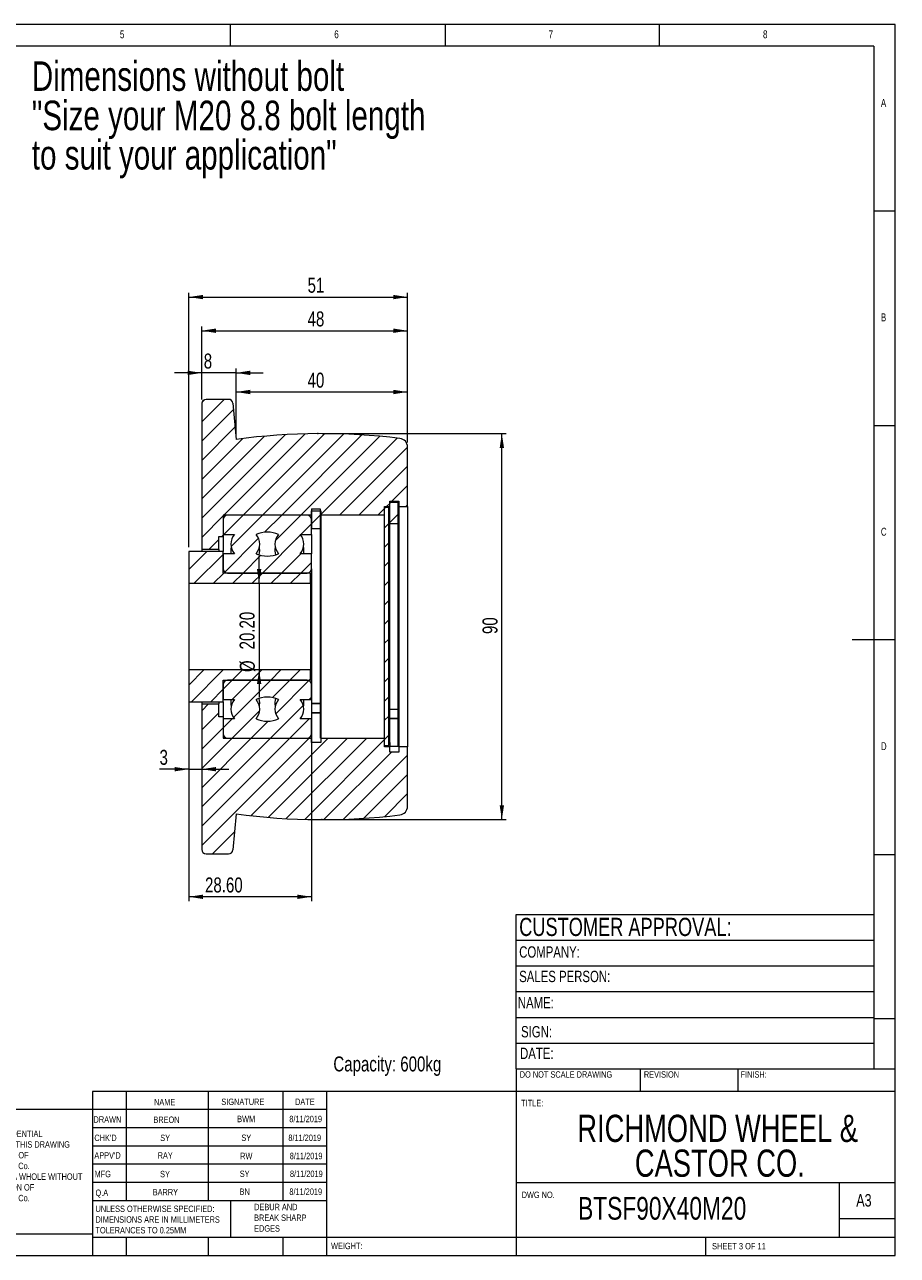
# Model space of a CAD drawing. Header units: millimetres. Extents: x 5 to 416, y 5 to 292.
# Tile 2 of 2: x 212 to 416, y 5 to 292. Entities that reach past the tile are written whole.
import ezdxf

# ---------------------------------------------------------------- set-up
doc = ezdxf.new("R2010")
doc.units = ezdxf.units.MM
doc.header["$PDSIZE"] = -1
doc.styles.add('SLDTEXTSTYLE0', font='TXT', dxfattribs={"width": 0.75})
doc.styles.add('SLDTEXTSTYLE1', font='TXT', dxfattribs={"width": 0.692308})
doc.dimstyles.new('SLDDIMSTYLE0', dxfattribs={"dimtxt": 3.5, "dimasz": 3.302, "dimexe": 0, "dimexo": 0.0625, "dimgap": 0.875, "dimtad": 1, "dimrnd": 1e-09, "dimzin": 12, "dimdsep": 46, "dimtxsty": 'SLDTEXTSTYLE0', "dimsah": 1, "dimcen": 0.09, "dimadec": 0, "dimazin": 3, "dimtfac": 1, "dimtofl": 0, "dimtmove": 0, "dimatfit": 3, "dimfxl": 0, "dimfrac": 2, "dimtolj": 1, "dimtzin": 12, "dimarcsym": 0})
doc.dimstyles.new('SLDDIMSTYLE1', dxfattribs={"dimtxt": 3.5, "dimasz": 3.302, "dimexe": 0, "dimexo": 0.0625, "dimgap": 0.875, "dimtad": 1, "dimrnd": 1e-09, "dimzin": 12, "dimdsep": 46, "dimtxsty": 'SLDTEXTSTYLE0', "dimsah": 1, "dimcen": 0.09, "dimadec": 0, "dimazin": 3, "dimtfac": 1, "dimtmove": 0, "dimatfit": 0, "dimfxl": 0, "dimfrac": 2, "dimtolj": 1, "dimtzin": 12, "dimarcsym": 0})
doc.dimstyles.new('SLDDIMSTYLE2', dxfattribs={"dimtxt": 3.5, "dimasz": 3.302, "dimexe": 0, "dimexo": 0.0625, "dimgap": 0.875, "dimtad": 1, "dimrnd": 1e-09, "dimzin": 4, "dimdsep": 46, "dimtxsty": 'SLDTEXTSTYLE0', "dimsah": 1, "dimcen": 0.09, "dimadec": 0, "dimazin": 1, "dimtfac": 1, "dimtofl": 0, "dimtmove": 0, "dimatfit": 3, "dimfxl": 0, "dimfrac": 2, "dimtolj": 1, "dimtzin": 12, "dimarcsym": 0})
doc.dimstyles.new('SLDDIMSTYLE3', dxfattribs={"dimtxt": 3.5, "dimasz": 3.302, "dimexe": 0, "dimexo": 0.0625, "dimgap": 0.875, "dimtad": 1, "dimrnd": 1e-09, "dimzin": 4, "dimdsep": 46, "dimtxsty": 'SLDTEXTSTYLE0', "dimsah": 1, "dimcen": 0.09, "dimadec": 0, "dimazin": 1, "dimtfac": 1, "dimtmove": 0, "dimatfit": 0, "dimfxl": 0, "dimfrac": 2, "dimtolj": 1, "dimtzin": 12, "dimarcsym": 0})

# ---------------------------------------------------------------- blocks, each defined once
blk = doc.blocks.new('SW_NOTE_1')
at = {"color": 0, "linetype": 'Continuous', "lineweight": 0, "char_height": 6.8792, "attachment_point": 1, "style": 'SLDTEXTSTYLE0'}
for s, insert in [('Dimensions without bolt', (0, 8.87)), ('"Size your M20 8.8 bolt length', (0, -0.3)), ('to suit your application"', (0, -9.48))]:
    blk.add_mtext(s, dxfattribs=dict(at, insert=insert))
blk = doc.blocks.new('SW_NOTE_2')
at = {"color": 0, "linetype": 'Continuous', "lineweight": 0, "char_height": 1.5, "attachment_point": 1, "style": 'SLDTEXTSTYLE0'}
for s, insert in [('DEBUR AND', (0, 1.93)), ('BREAK SHARP', (0, -0.57)), ('EDGES', (0, -3.07))]:
    blk.add_mtext(s, dxfattribs=dict(at, insert=insert))
blk = doc.blocks.new('SW_NOTE_3')
at = {"color": 0, "linetype": 'Continuous', "lineweight": 0, "char_height": 1.5, "attachment_point": 1, "style": 'SLDTEXTSTYLE0'}
for s, insert in [('UNLESS OTHERWISE SPECIFIED:', (0, 1.93)), ('DIMENSIONS ARE IN MILLIMETERS', (0, -0.57)), ('TOLERANCES TO 0.25MM', (0, -3.07))]:
    blk.add_mtext(s, dxfattribs=dict(at, insert=insert))
blk = doc.blocks.new('SW_NOTE_4')
at = {"color": 0, "linetype": 'Continuous', "lineweight": 0, "char_height": 6.35, "attachment_point": 2, "style": 'SLDTEXTSTYLE0'}
for s, insert in [('RICHMOND WHEEL &', (42.27, 8.19)), ('CASTOR CO.', (42.78, 0.07))]:
    blk.add_mtext(s, dxfattribs=dict(at, insert=insert))
blk = doc.blocks.new('SW_NOTE_5')
at = {"color": 0, "linetype": 'Continuous', "lineweight": 0, "char_height": 1.5, "attachment_point": 2, "style": 'SLDTEXTSTYLE0'}
for s, insert in [('PROPRIETARY AND CONFIDENTIAL', (15.73, 1.93)), ('THE INFORMATION CONTAINED IN THIS DRAWING', (15.93, -0.57)), ('Richmond Wheel & Castor Co.', (15.81, -5.57)), ('IS THE SOLE PROPERTY OF', (15.55, -3.07)), ('ANY REPRODUCTION IN PART OR AS A WHOLE WITHOUT', (15.84, -8.07)), ('THE WRITTEN PERMISSION OF', (15.62, -10.57)), ('Richmond Wheel & Castor Co.', (15.81, -13.07)), ('IS PROHIBITED.', (15.85, -15.57))]:
    blk.add_mtext(s, dxfattribs=dict(at, insert=insert))
blk = doc.blocks.new('_D_11')
at = {"color": 7, "linetype": 'Continuous', "lineweight": 0}
for p, q in [((281.37, 196.62), (324.25, 196.62)), ((323.25, 106.62), (323.25, 196.62)), ((282.25, 106.62), (324.25, 106.62))]:
    blk.add_line(p, q, dxfattribs=at)
for points in [[(323.25, 196.62), (322.75, 193.31), (323.76, 193.31)], [(323.25, 106.62), (323.76, 109.92), (322.75, 109.92)]]:
    blk.add_solid(points, dxfattribs=at)
at = {"color": 7, "linetype": 'Continuous', "lineweight": 0, "insert": (318.74, 149.89, 0.1), "char_height": 3.5, "attachment_point": 1, "rotation": 90, "style": 'SLDTEXTSTYLE0'}
blk.add_mtext('90', dxfattribs=at)
blk = doc.blocks.new('_D_12')
at = {"color": 7, "linetype": 'Continuous', "lineweight": 0}
for p, q in [((261.25, 196.28), (261.25, 207.33)), ((301.25, 194.52), (301.25, 207.33)), ((301.25, 206.33), (261.25, 206.33))]:
    blk.add_line(p, q, dxfattribs=at)
for points in [[(261.25, 206.33), (264.56, 205.82), (264.56, 206.84)], [(301.25, 206.33), (297.95, 206.84), (297.95, 205.82)]]:
    blk.add_solid(points, dxfattribs=at)
at = {"color": 7, "linetype": 'Continuous', "lineweight": 0, "insert": (277.94, 210.84, 0.1), "char_height": 3.5, "attachment_point": 1, "style": 'SLDTEXTSTYLE0'}
blk.add_mtext('40', dxfattribs=at)
blk = doc.blocks.new('_D_13')
at = {"color": 7, "linetype": 'Continuous', "lineweight": 0}
for p, q in [((253.25, 210.79), (246.9, 210.79)), ((253.25, 204.62), (253.25, 211.79)), ((261.25, 210.79), (253.25, 210.79)), ((261.25, 196.28), (261.25, 211.79)), ((261.25, 210.79), (267.6, 210.79))]:
    blk.add_line(p, q, dxfattribs=at)
for points in [[(253.25, 210.79), (249.95, 211.3), (249.95, 210.28)], [(261.25, 210.79), (264.56, 210.28), (264.56, 211.3)]]:
    blk.add_solid(points, dxfattribs=at)
at = {"color": 7, "linetype": 'Continuous', "lineweight": 0, "insert": (253.73, 215.3, 0.1), "char_height": 3.5, "attachment_point": 1, "style": 'SLDTEXTSTYLE0'}
blk.add_mtext('8', dxfattribs=at)
blk = doc.blocks.new('_D_14')
at = {"color": 7, "linetype": 'Continuous', "lineweight": 0}
for p, q in [((253.25, 204.62), (253.25, 221.62)), ((301.25, 194.52), (301.25, 221.62)), ((253.25, 220.62), (301.25, 220.62))]:
    blk.add_line(p, q, dxfattribs=at)
for points in [[(253.25, 220.62), (256.56, 220.11), (256.56, 221.13)], [(301.25, 220.62), (297.95, 221.13), (297.95, 220.11)]]:
    blk.add_solid(points, dxfattribs=at)
at = {"color": 7, "linetype": 'Continuous', "lineweight": 0, "insert": (277.94, 225.13, 0.1), "char_height": 3.5, "attachment_point": 1, "style": 'SLDTEXTSTYLE0'}
blk.add_mtext('48', dxfattribs=at)
blk = doc.blocks.new('_D_15')
at = {"color": 7, "linetype": 'Continuous', "lineweight": 0}
for p, q in [((250.25, 170.12), (250.25, 229.47)), ((250.25, 228.47), (301.25, 228.47)), ((301.25, 194.52), (301.25, 229.47))]:
    blk.add_line(p, q, dxfattribs=at)
for points in [[(250.25, 228.47), (253.56, 227.96), (253.56, 228.97)], [(301.25, 228.47), (297.95, 228.97), (297.95, 227.96)]]:
    blk.add_solid(points, dxfattribs=at)
at = {"color": 7, "linetype": 'Continuous', "lineweight": 0, "insert": (277.94, 232.98, 0.1), "char_height": 3.5, "attachment_point": 1, "style": 'SLDTEXTSTYLE0'}
blk.add_mtext('51', dxfattribs=at)
blk = doc.blocks.new('_D_16')
at = {"color": 7, "linetype": 'Continuous', "lineweight": 0}
for p, q in [((250.25, 133.12), (250.25, 117.37)), ((250.25, 118.37), (243.41, 118.37)), ((250.25, 118.37), (253.25, 118.37)), ((253.25, 118.37), (259.6, 118.37))]:
    blk.add_line(p, q, dxfattribs=at)
for points in [[(250.25, 118.37), (246.95, 118.88), (246.95, 117.87)], [(253.25, 118.37), (256.56, 117.87), (256.56, 118.88)]]:
    blk.add_solid(points, dxfattribs=at)
at = {"color": 7, "linetype": 'Continuous', "lineweight": 0, "insert": (243.41, 122.89, 0.1), "char_height": 3.5, "attachment_point": 1, "style": 'SLDTEXTSTYLE0'}
blk.add_mtext('3', dxfattribs=at)
blk = doc.blocks.new('_D_17')
at = {"color": 7, "linetype": 'Continuous', "lineweight": 0}
for p, q in [((278.85, 164.12), (278.85, 87.62)), ((250.25, 160.72), (250.25, 87.62)), ((278.85, 88.62), (250.25, 88.62))]:
    blk.add_line(p, q, dxfattribs=at)
for points in [[(250.25, 88.62), (253.56, 88.11), (253.56, 89.13)], [(278.85, 88.62), (275.55, 89.13), (275.55, 88.11)]]:
    blk.add_solid(points, dxfattribs=at)
at = {"color": 7, "linetype": 'Continuous', "lineweight": 0, "insert": (254.02, 93.13, 0.1), "char_height": 3.5, "attachment_point": 1, "style": 'SLDTEXTSTYLE0'}
blk.add_mtext('28.60', dxfattribs=at)
blk = doc.blocks.new('_D_18')
at = {"color": 7, "linetype": 'Continuous', "lineweight": 0}
for p, q in [((266.64, 161.72), (266.64, 168.07)), ((266.64, 161.72), (266.64, 141.52)), ((266.64, 141.52), (266.64, 135.17))]:
    blk.add_line(p, q, dxfattribs=at)
for points in [[(266.64, 161.72), (267.15, 165.02), (266.13, 165.02)], [(266.64, 141.52), (266.13, 138.22), (267.15, 138.22)]]:
    blk.add_solid(points, dxfattribs=at)
at = {"color": 7, "linetype": 'Continuous', "lineweight": 0, "char_height": 3.5, "attachment_point": 1, "rotation": 90, "style": 'SLDTEXTSTYLE0'}
for s, insert in [('20.20', (262.07, 146.3, 0.1)), ('%%c', (262.13, 141.02, 0.1))]:
    blk.add_mtext(s, dxfattribs=dict(at, insert=insert))

msp = doc.modelspace()

# ---------------------------------------------------------------- hatches: boundary and pattern name
at = {"linetype": 'Continuous', "lineweight": 0}
h = msp.add_hatch(dxfattribs=at)
h.set_pattern_fill('ANSI31', style=0)
edge = h.paths.add_edge_path(flags=0)
edge.add_arc((259.521, 203.618), 1, 5, 90)
edge.add_line((259.521, 204.618), (254.254, 204.618))
edge.add_arc((254.254, 203.618), 1, 90, 180)
edge.add_line((253.254, 203.618), (253.254, 169.618))
edge.add_line((253.254, 169.618), (257.254, 169.618))
edge.add_line((257.254, 169.618), (257.254, 172.618))
edge.add_line((257.254, 172.618), (258.254, 172.618))
edge.add_line((258.254, 172.618), (258.254, 177.618))
edge.add_line((258.254, 177.618), (278.854, 177.618))
edge.add_line((278.854, 177.618), (278.854, 178.618))
edge.add_line((278.854, 178.618), (281.004, 178.618))
edge.add_line((281.004, 178.618), (281.004, 177.618))
edge.add_line((281.004, 177.618), (295.904, 177.618))
edge.add_line((295.904, 177.618), (295.904, 179.618))
edge.add_line((295.904, 179.618), (297.104, 179.618))
edge.add_line((297.104, 179.618), (297.104, 180.868))
edge.add_line((297.104, 180.868), (299.254, 180.868))
edge.add_line((299.254, 180.868), (299.254, 179.618))
edge.add_line((299.254, 179.618), (301.254, 179.618))
edge.add_line((301.254, 179.618), (301.254, 193.519))
edge.add_arc((299.254, 193.519), 2, 0, 83.0143)
edge.add_arc((281.254, 46.618), 150, 83.0143, 97.66226)
edge.add_line((261.254, 195.279), (260.517, 203.705))
h = msp.add_hatch(dxfattribs=at)
h.set_pattern_fill('ANSI31', style=0)
h.paths.add_polyline_path([(278.854, 179.118), (278.854, 174.418), (280.854, 174.418), (280.854, 179.118)], flags=0)
h = msp.add_hatch(dxfattribs=at)
h.set_pattern_fill('ANSI31', style=0)
h.paths.add_polyline_path([(295.904, 123.868), (296.904, 123.868), (296.904, 179.368), (295.904, 179.368)], flags=0)
h = msp.add_hatch(dxfattribs=at)
h.set_pattern_fill('ANSI31', style=0)
h.paths.add_polyline_path([(299.104, 175.618), (299.104, 180.618), (297.104, 180.618), (297.104, 175.618)], flags=0)
h = msp.add_hatch(dxfattribs=at)
h.set_pattern_fill('ANSI31', style=0)
edge = h.paths.add_edge_path(flags=0)
edge.add_line((259.254, 164.118), (277.854, 164.118))
edge.add_arc((277.854, 165.118), 1, 270, 360)
edge.add_line((278.854, 165.118), (278.854, 168.618))
edge.add_line((278.854, 168.618), (276.22, 168.618))
edge.add_arc((273.704, 170.868), 3.375, 318.18969, 401.81031)
edge.add_line((276.22, 173.118), (278.854, 173.118))
edge.add_line((278.854, 173.118), (278.854, 176.618))
edge.add_arc((277.854, 176.618), 1, 0, 90)
edge.add_line((277.854, 177.618), (259.254, 177.618))
edge.add_arc((259.254, 176.618), 1, 90, 180)
edge.add_line((258.254, 176.618), (258.254, 173.118))
edge.add_line((258.254, 173.118), (260.889, 173.118))
edge.add_arc((263.404, 170.868), 3.375, 138.18969, 221.81031)
edge.add_line((260.889, 168.618), (258.254, 168.618))
edge.add_line((258.254, 168.618), (258.254, 165.118))
edge.add_arc((259.254, 165.118), 1, 180, 270)
edge = h.paths.add_edge_path(flags=0)
edge.add_arc((268.554, 174.778), 6.71, 246.81333, 293.18667, ccw=False)
edge.add_arc((263.404, 170.868), 3.375, 317.99926, 401.90512)
edge.add_arc((268.554, 166.952), 6.71, 66.8483, 113.1517, ccw=False)
edge.add_arc((273.704, 170.868), 3.375, 138.09488, 222.00074)
h = msp.add_hatch(dxfattribs=at)
h.set_pattern_fill('ANSI31', style=0)
h.paths.add_polyline_path([(250.254, 169.118), (250.254, 161.718), (278.654, 161.718), (278.654, 164.118), (258.254, 164.118), (258.254, 169.118)], flags=0)
h = msp.add_hatch(dxfattribs=at)
h.set_pattern_fill('ANSI31', style=0)
h.paths.add_polyline_path([(250.254, 141.518), (250.254, 134.118), (258.254, 134.118), (258.254, 139.118), (278.654, 139.118), (278.654, 141.518)], flags=0)
h = msp.add_hatch(dxfattribs=at)
h.set_pattern_fill('ANSI31', style=0)
edge = h.paths.add_edge_path(flags=0)
edge.add_line((258.254, 138.118), (258.254, 134.618))
edge.add_line((258.254, 134.618), (260.889, 134.618))
edge.add_arc((263.404, 132.368), 3.375, 138.18969, 221.81031)
edge.add_line((260.889, 130.118), (258.254, 130.118))
edge.add_line((258.254, 130.118), (258.254, 126.618))
edge.add_arc((259.254, 126.618), 1, 180, 270)
edge.add_line((259.254, 125.618), (277.854, 125.618))
edge.add_arc((277.854, 126.618), 1, 270, 360)
edge.add_line((278.854, 126.618), (278.854, 130.118))
edge.add_line((278.854, 130.118), (276.22, 130.118))
edge.add_arc((273.704, 132.368), 3.375, 318.18969, 401.81031)
edge.add_line((276.22, 134.618), (278.854, 134.618))
edge.add_line((278.854, 134.618), (278.854, 138.118))
edge.add_arc((277.854, 138.118), 1, 0, 90)
edge.add_line((277.854, 139.118), (259.254, 139.118))
edge.add_arc((259.254, 138.118), 1, 90, 180)
edge = h.paths.add_edge_path(flags=0)
edge.add_arc((268.554, 136.283), 6.71, 246.8483, 293.1517, ccw=False)
edge.add_arc((263.404, 132.368), 3.375, 318.09488, 402.00074)
edge.add_arc((268.554, 128.458), 6.71, 66.81333, 113.18667, ccw=False)
edge.add_arc((273.704, 132.368), 3.375, 137.99926, 221.90512)
h = msp.add_hatch(dxfattribs=at)
h.set_pattern_fill('ANSI31', style=0)
edge = h.paths.add_edge_path(flags=0)
edge.add_arc((281.254, 256.618), 150, 262.33774, 276.9857)
edge.add_arc((299.254, 109.717), 2, 276.9857, 360)
edge.add_line((301.254, 109.717), (301.254, 123.618))
edge.add_line((301.254, 123.618), (299.254, 123.618))
edge.add_line((299.254, 123.618), (299.254, 122.368))
edge.add_line((299.254, 122.368), (297.104, 122.368))
edge.add_line((297.104, 122.368), (297.104, 123.618))
edge.add_line((297.104, 123.618), (295.904, 123.618))
edge.add_line((295.904, 123.618), (295.904, 125.618))
edge.add_line((295.904, 125.618), (281.004, 125.618))
edge.add_line((281.004, 125.618), (281.004, 124.618))
edge.add_line((281.004, 124.618), (278.854, 124.618))
edge.add_line((278.854, 124.618), (278.854, 125.618))
edge.add_line((278.854, 125.618), (258.254, 125.618))
edge.add_line((258.254, 125.618), (258.254, 130.618))
edge.add_line((258.254, 130.618), (257.254, 130.618))
edge.add_line((257.254, 130.618), (257.254, 133.618))
edge.add_line((257.254, 133.618), (253.254, 133.618))
edge.add_line((253.254, 133.618), (253.254, 99.618))
edge.add_arc((254.254, 99.618), 1, 180, 270)
edge.add_line((254.254, 98.618), (259.521, 98.618))
edge.add_arc((259.521, 99.618), 1, 270, 355)
edge.add_line((260.517, 99.531), (261.254, 107.957))

# ---------------------------------------------------------------- linework, layer by layer
at = {"color": 7, "linetype": 'Continuous', "lineweight": 0}
for p, q in [((415, 292), (5, 292)), ((260, 287), (260, 292)), ((310, 292), (310, 287)), ((360, 287), (360, 292)), ((415, 5), (415, 292)), ((410, 287), (10, 287)), ((410, 287), (410, 60.25)), ((415, 248.5), (410, 248.5)), ((410, 198.5), (415, 198.5)), ((415, 148.5), (405, 148.5)), ((410, 98.5), (415, 98.5)), ((326.6, 78.5), (326.6, 84.5)), ((326.6, 84.5), (410, 84.5)), ((326.6, 48.5), (326.6, 78.5)), ((326.6, 78.5), (410, 78.5)), ((326.6, 72.5), (410, 72.5)), ((326.6, 66.5), (410, 66.5)), ((326.6, 60.5), (410, 60.5)), ((410, 60.25), (410, 48.5)), ((410, 60.25), (415, 60.25)), ((326.6, 54.5), (410, 54.5)), ((326.6, 48.5), (415, 48.5)), ((326.6, 48.5), (326.6, 5)), ((355.487, 48.5), (355.487, 43.25)), ((378.283, 48.5), (378.283, 43.25)), ((415, 43.25), (227.8, 43.25)), ((227.8, 43.25), (227.8, 5)), ((235.6, 43.25), (235.6, 17.75)), ((254.791, 43.25), (254.791, 17.75)), ((272.199, 43.25), (272.199, 17.75)), ((282.4, 5), (282.4, 43.25)), ((282.4, 39), (174.59, 39)), ((282.4, 34.75), (227.8, 34.75)), ((282.4, 30.5), (227.8, 30.5)), ((282.4, 26.25), (227.8, 26.25)), ((282.4, 22), (227.8, 22)), ((326.6, 22), (415, 22)), ((402, 9.25), (402, 22)), ((282.4, 17.75), (227.8, 17.75)), ((260, 17.75), (260, 9.25)), ((415, 13.5), (402, 13.5)), ((10, 10), (227.8, 10)), ((227.8, 9.25), (415, 9.25)), ((235.6, 9.25), (235.6, 5)), ((254.791, 9.25), (254.791, 5)), ((272.199, 9.25), (272.199, 5)), ((370.8, 5), (370.8, 9.25)), ((5, 5), (415, 5))]:
    msp.add_line(p, q, dxfattribs=at)
at = {"color": 7, "linetype": 'Continuous', "lineweight": 15}
for p, q in [((259.521, 204.618), (254.254, 204.618)), ((253.254, 203.618), (253.254, 169.618)), ((260.517, 203.705), (261.254, 195.279)), ((301.254, 179.618), (301.254, 193.519)), ((297.104, 180.868), (299.254, 180.868)), ((297.104, 179.618), (297.104, 180.868)), ((299.254, 180.868), (299.254, 179.618)), ((278.854, 179.118), (280.854, 179.118)), ((278.854, 179.118), (278.854, 174.418)), ((278.854, 178.618), (281.004, 178.618)), ((278.854, 177.618), (278.854, 178.618)), ((280.854, 179.118), (280.854, 174.418)), ((281.004, 178.618), (281.004, 177.618)), ((295.904, 179.618), (297.104, 179.618)), ((295.904, 177.618), (295.904, 179.618)), ((296.904, 179.368), (295.904, 179.368)), ((295.904, 123.868), (295.904, 179.368)), ((296.904, 123.868), (296.904, 179.368)), ((297.104, 180.618), (299.104, 180.618)), ((297.104, 175.618), (297.104, 180.618)), ((299.104, 175.618), (299.104, 180.618)), ((299.254, 179.618), (301.254, 179.618)), ((299.254, 179.618), (299.254, 123.618)), ((301.254, 179.618), (301.254, 123.618)), ((278.854, 177.618), (258.254, 177.618)), ((258.254, 177.618), (258.254, 172.618)), ((258.254, 176.618), (258.254, 173.118)), ((277.854, 177.618), (259.254, 177.618)), ((278.854, 173.118), (278.854, 176.618)), ((295.904, 177.618), (281.004, 177.618)), ((281.004, 177.618), (281.004, 125.618)), ((297.104, 132.3), (297.104, 175.618)), ((299.104, 175.618), (297.104, 175.618)), ((299.104, 132.3), (299.104, 175.618)), ((257.254, 172.618), (258.254, 172.618)), ((257.254, 169.618), (257.254, 172.618)), ((258.254, 173.118), (260.889, 173.118)), ((258.254, 172.618), (258.254, 169.118)), ((276.22, 173.118), (278.854, 173.118)), ((280.854, 174.418), (278.854, 174.418)), ((278.854, 173.118), (278.854, 168.618)), ((280.854, 174.418), (280.854, 133.717)), ((257.254, 169.618), (253.254, 169.618)), ((253.254, 169.618), (253.254, 169.118)), ((257.254, 169.618), (257.254, 169.118)), ((258.254, 169.118), (250.254, 169.118)), ((250.254, 169.118), (250.254, 161.718)), ((258.254, 164.118), (258.254, 169.118)), ((260.889, 168.618), (258.254, 168.618)), ((258.254, 168.618), (258.254, 165.118)), ((278.854, 168.618), (276.22, 168.618)), ((278.854, 165.118), (278.854, 168.618)), ((278.654, 164.118), (258.254, 164.118)), ((259.254, 164.118), (277.854, 164.118)), ((278.654, 161.718), (278.654, 164.118)), ((278.854, 165.118), (278.854, 138.118)), ((250.254, 161.718), (250.254, 141.518)), ((250.254, 161.718), (278.654, 161.718)), ((278.654, 161.718), (278.654, 141.518)), ((278.654, 141.518), (250.254, 141.518)), ((250.254, 141.518), (250.254, 134.118)), ((278.654, 139.118), (278.654, 141.518)), ((258.254, 139.118), (278.654, 139.118)), ((258.254, 134.118), (258.254, 139.118)), ((258.254, 138.118), (258.254, 134.618)), ((277.854, 139.118), (259.254, 139.118)), ((278.854, 134.618), (278.854, 138.118)), ((250.254, 134.118), (258.254, 134.118)), ((253.254, 134.118), (253.254, 133.618)), ((253.254, 133.618), (253.254, 99.618)), ((253.254, 133.618), (257.254, 133.618)), ((257.254, 134.118), (257.254, 133.618)), ((257.254, 130.618), (257.254, 133.618)), ((258.254, 134.618), (260.889, 134.618)), ((258.254, 134.118), (258.254, 130.618)), ((276.22, 134.618), (278.854, 134.618)), ((278.854, 134.618), (278.854, 133.717)), ((280.854, 133.717), (278.854, 133.717)), ((278.854, 133.717), (278.854, 133.703)), ((278.854, 133.703), (280.854, 133.703)), ((278.854, 133.703), (278.854, 131.629)), ((280.854, 133.717), (280.854, 133.703)), ((280.854, 133.703), (280.854, 131.629)), ((299.104, 132.3), (297.104, 132.3)), ((297.104, 132.287), (297.104, 132.3)), ((299.104, 132.287), (297.104, 132.287)), ((297.104, 130.23), (297.104, 132.287)), ((299.104, 132.287), (299.104, 132.3)), ((299.104, 130.23), (299.104, 132.287)), ((258.254, 130.618), (257.254, 130.618)), ((258.254, 130.618), (258.254, 125.618)), ((260.889, 130.118), (258.254, 130.118)), ((258.254, 130.118), (258.254, 126.618)), ((278.854, 130.118), (276.22, 130.118)), ((278.854, 131.629), (280.854, 131.629)), ((278.854, 131.629), (278.854, 131.505)), ((278.854, 131.505), (280.854, 131.505)), ((278.854, 131.505), (278.854, 130.928)), ((278.854, 130.928), (278.854, 130.118)), ((278.854, 126.618), (278.854, 130.118)), ((280.854, 131.629), (280.854, 131.505)), ((280.854, 131.505), (280.854, 125.635)), ((299.104, 130.23), (297.104, 130.23)), ((297.104, 130.107), (297.104, 130.23)), ((299.104, 130.107), (297.104, 130.107)), ((297.104, 124.608), (297.104, 130.107)), ((299.104, 130.107), (299.104, 130.23)), ((299.104, 123.644), (299.104, 130.107)), ((278.854, 126.597), (278.854, 125.618)), ((258.254, 125.618), (278.854, 125.618)), ((259.254, 125.618), (277.854, 125.618)), ((278.854, 124.618), (278.854, 125.618)), ((281.004, 124.618), (278.854, 124.618)), ((281.004, 125.618), (281.004, 124.618)), ((281.004, 125.618), (295.904, 125.618)), ((295.904, 123.618), (295.904, 125.618)), ((295.904, 123.868), (296.904, 123.868)), ((297.104, 123.618), (295.904, 123.618)), ((297.104, 124.608), (297.104, 123.618)), ((299.104, 123.644), (297.104, 123.644)), ((297.104, 122.368), (297.104, 123.618)), ((299.254, 123.618), (299.254, 122.368)), ((301.254, 123.618), (299.254, 123.618)), ((301.254, 109.717), (301.254, 123.618)), ((299.254, 122.368), (297.104, 122.368)), ((261.254, 107.957), (260.517, 99.531)), ((254.254, 98.618), (259.521, 98.618))]:
    msp.add_line(p, q, dxfattribs=at)
at = {"color": 7, "linetype": 'Continuous', "lineweight": 15, "flags": 128}
for points in [[(266.613, 168.355), (266.733, 168.847), (266.779, 169.403)], [(266.779, 169.403), (266.733, 169.958), (266.699, 170.135)], [(276.987, 168.618), (277.033, 168.847), (277.079, 169.403)], [(277.079, 169.403), (277.033, 169.958), (276.999, 170.135)], [(266.779, 133.833), (266.733, 134.389), (266.613, 134.881)], [(266.699, 133.101), (266.733, 133.278), (266.779, 133.833)], [(277.079, 133.833), (277.033, 134.389), (276.987, 134.618)], [(276.999, 133.101), (277.033, 133.278), (277.079, 133.833)]]:
    msp.add_lwpolyline(points, dxfattribs=at)
at = {"color": 7, "linetype": 'Continuous', "lineweight": 15}
for centre, radius, start, end in [((254.254, 203.618), 1, 90, 180), ((259.521, 203.618), 1, 5, 90), ((281.254, 46.618), 150, 83.0143, 97.66226), ((299.254, 193.519), 2, 0, 83.0143), ((259.254, 176.618), 1, 90, 180), ((277.854, 176.618), 1, 0, 90), ((263.404, 170.868), 3.375, 138.18969, 221.81031), ((263.404, 170.868), 3.375, 317.99926, 41.90512), ((268.554, 166.952), 6.71, 66.8483, 113.1517), ((273.704, 170.868), 3.375, 138.09488, 222.00074), ((273.704, 170.868), 3.375, 318.18969, 41.81031), ((263.404, 169.403), 3.375, 167.46216, 193.44419), ((273.704, 169.403), 3.375, 167.46216, 198.08878), ((268.554, 174.778), 6.71, 246.81333, 293.18667), ((259.254, 165.118), 1, 180, 270), ((277.854, 165.118), 1, 270, 0), ((259.254, 138.118), 1, 90, 180), ((277.854, 138.118), 1, 0, 90), ((268.554, 128.458), 6.71, 66.81333, 113.18667), ((263.404, 133.833), 3.375, 166.55581, 192.53784), ((263.404, 132.368), 3.375, 138.18969, 221.81031), ((263.404, 132.368), 3.375, 318.09488, 42.00074), ((273.704, 133.833), 3.375, 161.91122, 192.53784), ((273.704, 132.368), 3.375, 137.99926, 221.90512), ((273.704, 132.368), 3.375, 318.18969, 41.81031), ((268.554, 136.283), 6.71, 246.8483, 293.1517), ((259.254, 126.618), 1, 180, 270), ((277.854, 126.618), 1, 270, 0), ((299.254, 109.717), 2, 276.9857, 0), ((281.254, 256.618), 150, 262.33774, 276.9857), ((254.254, 99.618), 1, 180, 270), ((259.521, 99.618), 1, 270, 355)]:
    msp.add_arc(centre, radius, start, end, dxfattribs=at)
at = {"color": 7, "linetype": 'Continuous', "lineweight": 0}
for p in [(280.369, 196.615), (281.254, 106.618)]:
    msp.add_point(p, dxfattribs=at)

# ---------------------------------------------------------------- block references
for name, p in [('SW_NOTE_1', (213.621, 274.565)), ('SW_NOTE_4', (331.319, 29.609)), ('SW_NOTE_5', (185.637, 32.186)), ('SW_NOTE_3', (228.469, 14.686)), ('SW_NOTE_2', (265.471, 15.104))]:
    msp.add_blockref(name, p, dxfattribs=at)

# ---------------------------------------------------------------- texts
for s, insert, char_height, attachment_point, style in [('5', (234.167, 290.668), 1.852, 1, 'SLDTEXTSTYLE0'), ('6', (284.167, 290.668), 1.852, 1, 'SLDTEXTSTYLE0'), ('7', (334.167, 290.668), 1.852, 1, 'SLDTEXTSTYLE0'), ('8', (384.167, 290.668), 1.852, 1, 'SLDTEXTSTYLE0'), ('A', (411.667, 274.668), 1.852, 1, 'SLDTEXTSTYLE0'), ('B', (411.667, 224.668), 1.852, 1, 'SLDTEXTSTYLE0'), ('C', (411.667, 174.668), 1.852, 1, 'SLDTEXTSTYLE0'), ('D', (411.667, 124.668), 1.852, 1, 'SLDTEXTSTYLE0'), ('CUSTOMER APPROVAL:', (327.297, 83.715), 4.23333, 1, 'SLDTEXTSTYLE0'), ('COMPANY:', (327.297, 77.07), 2.6458, 1, 'SLDTEXTSTYLE0'), ('SALES PERSON:', (327.297, 71.368), 2.64583, 1, 'SLDTEXTSTYLE0'), ('NAME:', (326.984, 65.242), 2.6458, 1, 'SLDTEXTSTYLE0'), ('SIGN:', (327.734, 58.48), 2.6458, 1, 'SLDTEXTSTYLE0'), ('Capacity: 600kg', (283.956, 51.395), 3.5, 1, 'SLDTEXTSTYLE0'), ('DATE:', (327.504, 53.433), 2.6458, 1, 'SLDTEXTSTYLE0'), ('DO NOT SCALE DRAWING', (327.435, 47.937), 1.5, 1, 'SLDTEXTSTYLE0'), ('REVISION', (356.385, 47.937), 1.5, 1, 'SLDTEXTSTYLE0'), ('FINISH:', (378.945, 47.937), 1.5, 1, 'SLDTEXTSTYLE0'), ('NAME', (242.122, 41.501), 1.5, 1, 'SLDTEXTSTYLE0'), ('SIGNATURE', (257.834, 41.562), 1.5, 1, 'SLDTEXTSTYLE0'), ('DATE', (275.015, 41.576), 1.5, 1, 'SLDTEXTSTYLE0'), ('TITLE:', (327.756, 41.278), 1.5, 1, 'SLDTEXTSTYLE0'), ('DRAWN', (228.012, 37.43), 1.5, 1, 'SLDTEXTSTYLE0'), ('BREON', (245.023, 37.383), 1.4986, 2, 'SLDTEXTSTYLE0'), ('BWM', (263.62, 37.559), 1.4986, 2, 'SLDTEXTSTYLE0'), ('8/11/2019', (277.498, 37.559), 1.4986, 2, 'SLDTEXTSTYLE0'), ("CHK'D", (228.21, 33.154), 1.5, 1, 'SLDTEXTSTYLE0'), ('SY', (244.72, 33.16), 1.4986, 2, 'SLDTEXTSTYLE0'), ('SY', (263.645, 33.174), 1.4986, 2, 'SLDTEXTSTYLE0'), ('8/11/2019', (277.277, 33.174), 1.4986, 2, 'SLDTEXTSTYLE0'), ("APPV'D", (228.202, 29.064), 1.5, 1, 'SLDTEXTSTYLE0'), ('RAY', (244.727, 29.064), 1.4986, 2, 'SLDTEXTSTYLE0'), ('RW', (263.648, 28.929), 1.4986, 2, 'SLDTEXTSTYLE0'), ('8/11/2019', (277.598, 28.929), 1.4986, 2, 'SLDTEXTSTYLE0'), ('MFG', (228.255, 24.734), 1.5, 1, 'SLDTEXTSTYLE0'), ('SY', (244.686, 24.714), 1.4986, 2, 'SLDTEXTSTYLE0'), ('SY', (263.264, 24.774), 1.4986, 2, 'SLDTEXTSTYLE0'), ('8/11/2019', (277.648, 24.774), 1.4986, 2, 'SLDTEXTSTYLE0'), ('Q.A', (228.469, 20.35), 1.5, 1, 'SLDTEXTSTYLE0'), ('BARRY', (244.772, 20.503), 1.4986, 2, 'SLDTEXTSTYLE0'), ('BN', (263.274, 20.603), 1.4986, 2, 'SLDTEXTSTYLE0'), ('8/11/2019', (277.512, 20.603), 1.4986, 2, 'SLDTEXTSTYLE0'), ('DWG NO.', (327.874, 19.869), 1.5, 1, 'SLDTEXTSTYLE0'), ('BTSF90X40M20', (341.036, 18.62), 5.29167, 1, 'SLDTEXTSTYLE0'), ('A3', (405.921, 19.3), 2.9104, 1, 'SLDTEXTSTYLE0'), ('WEIGHT:', (283.418, 7.949), 1.4986, 1, 'SLDTEXTSTYLE0'), ('SHEET 3 OF 11', (372.278, 7.9), 1.5, 1, 'SLDTEXTSTYLE1')]:
    msp.add_mtext(s, dxfattribs=dict(at, insert=insert, char_height=char_height, attachment_point=attachment_point, style=style))

# ---------------------------------------------------------------- dimensions: what is measured, and where the dimension line sits
for base, p1, p2, dimstyle, picture, middle in [((301.254, 228.465), (250.254, 169.118), (301.254, 193.519), 'SLDDIMSTYLE0', '_D_15', (281.944, 228.465)), ((253.254, 210.793), (261.254, 195.279), (253.254, 203.618), 'SLDDIMSTYLE1', '_D_13', (256.45, 210.793)), ((261.254, 206.328), (301.254, 193.519), (261.254, 195.279), 'SLDDIMSTYLE0', '_D_12', (281.944, 206.328)), ((250.254, 88.618), (278.854, 165.118), (250.254, 161.718), 'SLDDIMSTYLE2', '_D_17', (261.259, 88.618)), ((253.254, 118.375), (250.254, 134.118), (253.254, 133.618), 'SLDDIMSTYLE1', '_D_16', (246.128, 118.375))]:
    dim = msp.add_linear_dim(base=base, p1=p1, p2=p2, dimstyle=dimstyle, dxfattribs=at)
    dim.commit()
    dim.dimension.update_dxf_attribs({"geometry": picture, "text_midpoint": middle, "dimtype": 160})
for base, p1, p2, angle, picture, middle in [((301.254, 220.618), (253.254, 203.618), (301.254, 193.519), 0, '_D_14', (281.944, 220.618)), ((323.254, 196.615), (281.254, 106.618), (280.369, 196.615), 90, '_D_11', (323.254, 153.899))]:
    dim = msp.add_linear_dim(base=base, p1=p1, p2=p2, angle=angle, dimstyle='SLDDIMSTYLE0', dxfattribs=at)
    dim.commit()
    dim.dimension.update_dxf_attribs({"geometry": picture, "text_midpoint": middle, "dimtype": 160})
dim = msp.add_linear_dim(base=(266.639, 141.518), p1=(278.654, 161.718), p2=(278.654, 141.518), angle=90, text='%%c<>', dimstyle='SLDDIMSTYLE3', dxfattribs=at)
dim.commit()
dim.dimension.update_dxf_attribs({"geometry": '_D_18', "text_midpoint": (266.639, 150.897), "dimtype": 160})

doc.saveas('drawing.dxf')
